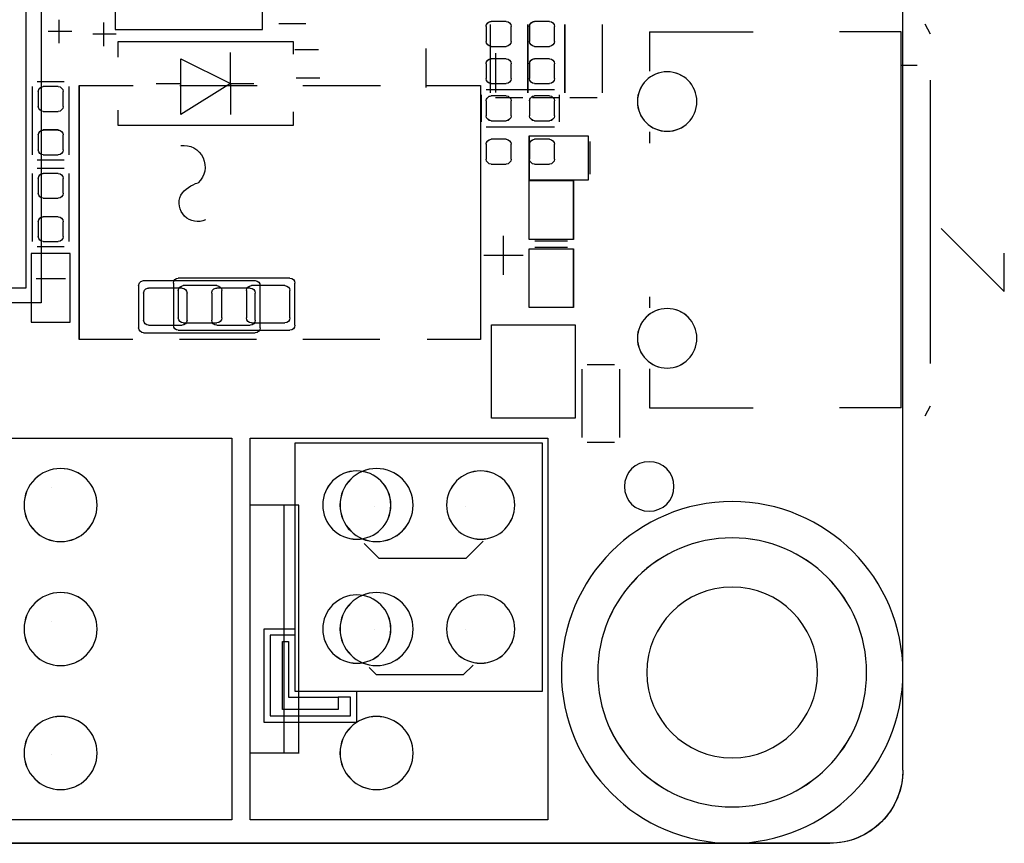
# Model space of a CAD drawing. Header units: inches. Extents: x -2.12 to 5.58, y -1.38 to 1.5.
# Tile 23 of 32: x 0.86 to 1.66, y -1.38 to -0.71. Entities that reach past the tile are written whole.
import ezdxf

# ---------------------------------------------------------------- set-up
doc = ezdxf.new("R2010")
doc.units = ezdxf.units.IN
doc.header["$MEASUREMENT"] = 0
for name, color, linetype in [('02___PRT_ALL_AXES', 7, 'Continuous'), ('INTF_BLUE', 7, 'Continuous'), ('INTF_CYAN', 7, 'Continuous'), ('INTF_GREEN_1', 7, 'Continuous'), ('INTF_GREEN_2', 7, 'Continuous'), ('INTF_GREEN_3', 7, 'Continuous'), ('INTF_MAGENTA', 7, 'Continuous'), ('INTF_MAGENTA_1', 7, 'Continuous'), ('INTF_RED', 7, 'Continuous'), ('INTF_RED_2', 7, 'Continuous'), ('INTF_RED_3', 7, 'Continuous'), ('INTF_YELLOW_1', 7, 'Continuous'), ('INTF_YELLOW_2', 7, 'Continuous'), ('INTF_YELLOW_3', 7, 'Continuous'), ('WHITE', 7, 'Continuous')]:
    doc.layers.add(name, color=color, linetype=linetype)

# ---------------------------------------------------------------- blocks, each defined once
blk = doc.blocks.new('929E8D115673F25F944251AC44F2906C91B2D3B1$$$C906BBC760572095F726B39B13C9EDE80CDE5667')
at = {"color": 178}
for p, q in [((28.34, -22.46, 1.6), (28.34, -22.46, -1.4)), ((28.34, -25.2, 1.6), (28.34, -25.2, -1.4)), ((28.34, -27.94, 1.6), (28.34, -27.94, -1.4))]:
    blk.add_line(p, q, dxfattribs=at)
blk = doc.blocks.new('PAIZHEN')
at = {"color": 0}
blk.add_blockref('929E8D115673F25F944251AC44F2906C91B2D3B1$$$C906BBC760572095F726B39B13C9EDE80CDE5667', (0, 0), dxfattribs=at)
blk = doc.blocks.new('DDD71C7C7C9CF9294EF7B95702A5EAB48181DBE0$$$B8A4396250C5687B1D31E70758B30729E1AC4426')
at = {"layer": 'INTF_GREEN_2', "color": 3}
for p, q in [((-263.215, -122.65), (-263.215, -55.65)), ((-263.215, -122.65), (-263.215, -55.65)), ((-261.715, -124.15), (-176.714, -124.15)), ((-176.714, -124.15), (-261.715, -124.15))]:
    blk.add_line(p, q, dxfattribs=at)
blk.add_arc((-261.715, -122.65), 1.5, 180, 270, dxfattribs=at)
at = {"layer": 'INTF_MAGENTA', "color": 6}
for p, q in [((-250.088, -107.479), (-250.088, -103.632)), ((-247.066, -103.632), (-247.066, -107.479)), ((-250.419, -107.353), (-250.977, -107.353)), ((-246.831, -107.817), (-246.831, -107.335)), ((-247.066, -107.479), (-250.088, -107.479)), ((-247.089, -107.576), (-246.608, -107.576)), ((-250.722, -107.733), (-247.118, -107.733)), ((-250.722, -107.984), (-250.722, -107.733)), ((-247.118, -107.733), (-247.118, -108.046)), ((-254.867, -108.766), (-254.867, -107.966)), ((-251.232, -107.895), (-250.751, -107.895)), ((-249.428, -108.585), (-249.428, -107.95)), ((-248.412, -108.077), (-249.428, -108.585)), ((-248.412, -109.22), (-248.412, -108.077)), ((-249.428, -108.585), (-249.911, -108.585)), ((-249.428, -108.585), (-249.428, -109.22)), ((-249.428, -108.585), (-248.412, -109.22)), ((-247.904, -108.585), (-248.412, -108.585)), ((-246.024, -108.547), (-245.466, -108.547)), ((-256.07, -108.712), (-254.673, -108.712)), ((-246.126, -110.046), (-246.126, -108.648)), ((-245.364, -108.648), (-245.364, -110.046)), ((-256.172, -109.372), (-256.172, -108.814)), ((-254.571, -108.814), (-254.571, -109.372)), ((-250.722, -109.437), (-250.722, -109.165)), ((-247.118, -109.133), (-247.118, -109.437)), ((-254.673, -109.474), (-256.07, -109.474)), ((-247.118, -109.437), (-250.722, -109.437)), ((-245.466, -110.147), (-246.024, -110.147)), ((-246.024, -110.325), (-245.466, -110.325)), ((-246.126, -111.823), (-246.126, -110.427)), ((-245.364, -110.427), (-245.364, -111.823)), ((-255.027, -112.506), (-255.027, -111.706)), ((-255.027, -112.506), (-255.027, -111.706)), ((-245.466, -111.925), (-246.024, -111.925)), ((-255.427, -112.106), (-254.627, -112.106)), ((-255.427, -112.106), (-254.627, -112.106)), ((-246.147, -113.472), (-246.147, -112.068)), ((-246.147, -112.068), (-245.343, -112.068)), ((-245.343, -112.068), (-245.343, -113.472)), ((-249.936, -112.624), (-247.65, -112.624)), ((-250.038, -113.589), (-250.038, -112.725)), ((-247.548, -112.725), (-247.548, -113.589)), ((-245.343, -113.472), (-246.147, -113.472)), ((-247.65, -113.69), (-249.936, -113.69))]:
    blk.add_line(p, q, dxfattribs=at)
for centre, radius, start, end in [((-248.469, -110.292), 0.441, 82.6004, 227.3658), ((-248.963, -111.267), 0.679, 35.6773, 73.2474), ((-248.76, -111.031), 0.383, 245.3548, 24.6452), ((-249.936, -112.725), 0.102, 90, 180), ((-247.65, -112.725), 0.102, 360, 90), ((-249.936, -113.589), 0.102, 180, 270), ((-247.65, -113.589), 0.102, 270, 0)]:
    blk.add_arc(centre, radius, start, end, dxfattribs=at)
at = {"layer": 'WHITE', "color": 7}
for p, q in [((-255.969, -107.315), (-255.664, -107.315)), ((-255.08, -107.315), (-254.775, -107.315)), ((-256.07, -107.721), (-256.07, -107.417)), ((-255.562, -107.417), (-255.562, -107.721)), ((-255.181, -107.721), (-255.181, -107.417)), ((-254.673, -107.417), (-254.673, -107.721)), ((-255.664, -107.823), (-255.969, -107.823)), ((-254.775, -107.823), (-255.08, -107.823)), ((-256.07, -108.483), (-256.07, -108.179)), ((-255.969, -108.077), (-255.664, -108.077)), ((-255.562, -108.179), (-255.562, -108.483)), ((-255.181, -108.483), (-255.181, -108.179)), ((-255.08, -108.077), (-254.775, -108.077)), ((-254.673, -108.179), (-254.673, -108.483)), ((-255.664, -108.585), (-255.969, -108.585)), ((-254.775, -108.585), (-255.08, -108.585)), ((-245.999, -109.055), (-245.999, -108.75)), ((-245.897, -108.648), (-245.593, -108.648)), ((-245.491, -108.75), (-245.491, -109.055)), ((-256.07, -109.245), (-256.07, -108.941)), ((-255.969, -108.839), (-255.664, -108.839)), ((-255.562, -108.941), (-255.562, -109.245)), ((-255.181, -109.245), (-255.181, -108.941)), ((-255.08, -108.839), (-254.775, -108.839)), ((-254.673, -108.941), (-254.673, -109.245)), ((-245.593, -109.156), (-245.897, -109.156)), ((-255.664, -109.347), (-255.969, -109.347)), ((-254.775, -109.347), (-255.08, -109.347)), ((-245.897, -109.537), (-245.593, -109.537)), ((-255.969, -109.728), (-255.664, -109.728)), ((-255.08, -109.728), (-254.775, -109.728)), ((-245.999, -109.944), (-245.999, -109.639)), ((-245.491, -109.639), (-245.491, -109.944)), ((-256.07, -110.134), (-256.07, -109.83)), ((-255.562, -109.83), (-255.562, -110.134)), ((-255.181, -110.134), (-255.181, -109.83)), ((-254.673, -109.83), (-254.673, -110.134)), ((-245.593, -110.046), (-245.897, -110.046)), ((-255.664, -110.236), (-255.969, -110.236)), ((-254.775, -110.236), (-255.08, -110.236)), ((-245.999, -110.833), (-245.999, -110.528)), ((-245.897, -110.427), (-245.593, -110.427)), ((-245.491, -110.528), (-245.491, -110.833)), ((-245.593, -110.934), (-245.897, -110.934)), ((-245.897, -111.316), (-245.593, -111.316)), ((-245.999, -111.722), (-245.999, -111.417)), ((-245.491, -111.417), (-245.491, -111.722)), ((-245.593, -111.823), (-245.897, -111.823)), ((-249.834, -112.776), (-249.149, -112.776)), ((-248.437, -112.776), (-247.752, -112.776)), ((-249.936, -113.436), (-249.936, -112.878)), ((-249.047, -112.878), (-249.047, -113.436)), ((-248.539, -113.436), (-248.539, -112.878)), ((-247.65, -112.878), (-247.65, -113.436)), ((-249.149, -113.538), (-249.834, -113.538)), ((-247.752, -113.538), (-248.437, -113.538))]:
    blk.add_line(p, q, dxfattribs=at)
for centre, radius in [((-258.382, -108.954), 0.609), ((-258.382, -113.804), 0.609), ((-258.013, -116.84), 0.508), ((-252.425, -117.221), 0.749), ((-245.948, -117.221), 0.749), ((-259.715, -120.65), 2.756), ((-252.425, -119.761), 0.749), ((-245.948, -119.761), 0.749), ((-252.425, -122.301), 0.749), ((-245.948, -122.301), 0.749)]:
    blk.add_circle(centre, radius, dxfattribs=at)
for centre, start, end in [((-255.969, -107.417), 90, 180), ((-255.664, -107.417), 360, 90), ((-255.08, -107.417), 90, 180), ((-254.775, -107.417), 360, 90), ((-255.969, -107.721), 180, 270), ((-255.664, -107.721), 270, 0), ((-255.08, -107.721), 180, 270), ((-254.775, -107.721), 270, 0), ((-255.969, -108.179), 90, 180), ((-255.664, -108.179), 360, 90), ((-255.08, -108.179), 90, 180), ((-254.775, -108.179), 360, 90), ((-255.969, -108.483), 180, 270), ((-255.664, -108.483), 270, 0), ((-255.08, -108.483), 180, 270), ((-254.775, -108.483), 270, 0), ((-245.897, -108.75), 90, 180), ((-245.593, -108.75), 360, 90), ((-255.969, -108.941), 90, 180), ((-255.664, -108.941), 360, 90), ((-255.08, -108.941), 90, 180), ((-254.775, -108.941), 360, 90), ((-245.897, -109.055), 180, 270), ((-245.593, -109.055), 270, 0), ((-255.969, -109.245), 180, 270), ((-255.664, -109.245), 270, 0), ((-255.08, -109.245), 180, 270), ((-254.775, -109.245), 270, 0), ((-245.897, -109.639), 90, 180), ((-245.593, -109.639), 360, 90), ((-255.969, -109.83), 90, 180), ((-255.664, -109.83), 360, 90), ((-255.08, -109.83), 90, 180), ((-254.775, -109.83), 360, 90), ((-245.897, -109.944), 180, 270), ((-245.593, -109.944), 270, 0), ((-255.969, -110.134), 180, 270), ((-255.664, -110.134), 270, 0), ((-255.08, -110.134), 180, 270), ((-254.775, -110.134), 270, 0), ((-245.897, -110.528), 90, 180), ((-245.593, -110.528), 360, 90), ((-245.897, -110.833), 180, 270), ((-245.593, -110.833), 270, 0), ((-245.897, -111.417), 90, 180), ((-245.593, -111.417), 360, 90), ((-245.897, -111.722), 180, 270), ((-245.593, -111.722), 270, 0), ((-249.834, -112.878), 90, 180), ((-249.149, -112.878), 360, 90), ((-248.437, -112.878), 90, 180), ((-247.752, -112.878), 360, 90), ((-249.834, -113.436), 180, 270), ((-249.149, -113.436), 270, 0), ((-248.437, -113.436), 180, 270), ((-247.752, -113.436), 270, 0)]:
    blk.add_arc(centre, 0.102, start, end, dxfattribs=at)
blk = doc.blocks.new('S70CR100-TOP')
at = {"color": 0}
blk.add_blockref('DDD71C7C7C9CF9294EF7B95702A5EAB48181DBE0$$$B8A4396250C5687B1D31E70758B30729E1AC4426', (0, 0), dxfattribs=at)
blk = doc.blocks.new('3873F21D59116B9BB77B534D235B23D2048C078A$$$B8A4396250C5687B1D31E70758B30729E1AC4426')
at = {"layer": 'INTF_BLUE', "color": 5}
for p, q in [((-263.7819, -107.5761), (-263.6691, -107.3691)), ((-263.182, -115.2307), (-263.182, -107.5273)), ((-263.182, -107.5273), (-261.9172, -107.5273)), ((-258.0204, -107.5273), (-260.1436, -107.5273)), ((-258.0204, -107.5273), (-258.0204, -108.331)), ((-257.048, -107.3785), (-257.048, -108.7755)), ((-256.286, -107.3785), (-256.286, -108.7755)), ((-256.286, -108.7755), (-256.286, -107.3785)), ((-255.524, -108.7755), (-255.524, -107.3785)), ((-255.524, -107.3785), (-255.524, -108.7755)), ((-254.762, -108.7755), (-254.762, -107.3785)), ((-263.5071, -108.219), (-263.182, -108.219)), ((-263.7819, -114.319), (-263.7819, -108.519)), ((-253.454, -108.625), (-254.5556, -108.625)), ((-254.5556, -108.625), (-254.5556, -113.8282)), ((-250.9178, -108.625), (-252.503, -108.625)), ((-248.3946, -108.625), (-249.98, -108.625)), ((-246.3324, -108.625), (-247.4366, -108.625)), ((-246.3324, -113.8282), (-246.3324, -108.625)), ((-256.9464, -108.8771), (-256.3876, -108.8771)), ((-256.1844, -108.8771), (-255.6256, -108.8771)), ((-255.4224, -108.8771), (-254.8636, -108.8771)), ((-258.0204, -109.5756), (-258.0204, -109.8042)), ((-256.7965, -109.7746), (-256.7965, -110.4433)), ((-256.7606, -109.6566), (-256.7606, -110.5614)), ((-255.5574, -109.6566), (-256.7606, -109.6566)), ((-255.5574, -110.5614), (-255.5574, -109.6566)), ((-256.7606, -110.5614), (-255.5574, -110.5614)), ((-255.5542, -110.5742), (-256.459, -110.5742)), ((-256.459, -110.5742), (-256.459, -111.7774)), ((-255.5542, -111.7774), (-255.5542, -110.5742)), ((-263.9981, -111.554), (-265.2929, -112.8489)), ((-256.459, -111.7774), (-255.5542, -111.7774)), ((-256.341, -111.8133), (-255.6723, -111.8133)), ((-256.459, -111.9712), (-256.459, -113.1744)), ((-255.5542, -111.9712), (-256.459, -111.9712)), ((-255.6722, -111.9353), (-256.3409, -111.9353)), ((-255.5542, -113.1744), (-255.5542, -111.9712)), ((-265.2929, -112.1131), (-265.2929, -112.062)), ((-265.2929, -112.8489), (-265.2929, -112.1131)), ((-258.0204, -112.9538), (-258.0204, -113.1824)), ((-256.459, -113.1744), (-255.5542, -113.1744)), ((-254.7822, -113.528), (-256.4936, -113.528)), ((-256.4936, -113.528), (-256.4936, -115.4391)), ((-254.7822, -115.4391), (-254.7822, -113.528)), ((-254.5556, -113.8282), (-253.4657, -113.8282)), ((-252.4944, -113.8282), (-250.9178, -113.8282)), ((-249.9625, -113.8282), (-248.3859, -113.8282)), ((-247.4278, -113.8282), (-246.3324, -113.8282)), ((-258.0204, -114.427), (-258.0204, -115.2307)), ((-257.4036, -114.4397), (-257.4036, -115.8367)), ((-256.7432, -114.3381), (-257.302, -114.3381)), ((-256.6416, -115.8367), (-256.6416, -114.4397)), ((-263.6691, -115.394), (-263.7819, -115.187)), ((-263.182, -115.2307), (-261.9202, -115.2307)), ((-258.0204, -115.2307), (-260.1471, -115.2307)), ((-256.4936, -115.4391), (-254.7822, -115.4391)), ((-249.8336, -115.8494), (-255.9368, -115.8494)), ((-255.9368, -115.8494), (-255.9368, -123.6726)), ((-249.8336, -123.6726), (-249.8336, -115.8494)), ((-243.3566, -115.8494), (-249.4598, -115.8494)), ((-249.4598, -115.8494), (-249.4598, -123.6726)), ((-257.302, -115.9383), (-256.7432, -115.9383)), ((-250.8336, -122.295), (-250.8336, -117.221)), ((-250.8332, -117.221), (-249.8362, -117.221)), ((-250.5336, -122.304), (-250.5336, -117.222)), ((-250.8362, -122.301), (-249.8352, -122.301)), ((-255.9368, -123.6726), (-249.8336, -123.6726)), ((-249.4598, -123.6726), (-243.3566, -123.6726))]:
    blk.add_line(p, q, dxfattribs=at)
for radius in [3.5, 1.7506]:
    blk.add_circle((-259.715, -120.65), radius, dxfattribs=at)
at = {"layer": 'INTF_MAGENTA_1', "color": 6}
for centre, radius in [((-258.382, -108.954), 0.6095), ((-258.382, -113.804), 0.6095), ((-252.4252, -117.221), 0.7493), ((-245.9482, -117.221), 0.7493), ((-259.715, -120.65), 2.7559), ((-252.4252, -119.761), 0.7493), ((-245.9482, -119.761), 0.7493), ((-252.4252, -122.301), 0.7493), ((-245.9482, -122.301), 0.7493)]:
    blk.add_circle(centre, radius, dxfattribs=at)
at = {"layer": 'INTF_RED_3', "color": 1}
for p, q in [((-245.237, -78.486), (-245.237, -112.776)), ((-245.237, -112.776), (-199.39, -112.776))]:
    blk.add_line(p, q, dxfattribs=at)
at = {"layer": 'INTF_YELLOW_3', "color": 2}
for p, q in [((-263.215, -122.65), (-263.215, -55.65)), ((-263.215, -122.65), (-263.215, -55.65)), ((-261.715, -124.15), (-176.714, -124.15)), ((-176.714, -124.15), (-261.715, -124.15))]:
    blk.add_line(p, q, dxfattribs=at)
blk.add_arc((-261.715, -122.65), 1.5, 179.99996, 270.00004, dxfattribs=at)
blk = doc.blocks.new('S70CR100-BOT')
at = {"color": 0}
blk.add_blockref('3873F21D59116B9BB77B534D235B23D2048C078A$$$B8A4396250C5687B1D31E70758B30729E1AC4426', (0, 0), dxfattribs=at)
blk = doc.blocks.new('31673240982F5778DC3FB12357F58391CCFCB263$$$B8A4396250C5687B1D31E70758B30729E1AC4426')
at = {"layer": 'INTF_CYAN', "color": 4}
for centre, radius in [((-258.382, -108.954), 0.6095), ((-258.382, -113.804), 0.6095), ((-254.5588, -117.221), 0.6985), ((-252.0188, -117.221), 0.6985), ((-245.9482, -117.221), 0.7493), ((-259.715, -120.65), 2.7559), ((-254.5588, -119.761), 0.6985), ((-252.0188, -119.761), 0.6985), ((-245.9482, -119.761), 0.7493), ((-245.9482, -122.301), 0.7493)]:
    blk.add_circle(centre, radius, dxfattribs=at)
at = {"layer": 'INTF_GREEN_1', "color": 3}
for p, q in [((-245.5488, -78.1847), (-245.5488, -113.0747)), ((-263.7819, -107.5761), (-263.6691, -107.3691)), ((-263.182, -115.2307), (-263.182, -107.5273)), ((-263.182, -107.5273), (-261.9172, -107.5273)), ((-258.0204, -107.5273), (-260.147, -107.5273)), ((-258.0204, -107.5273), (-258.0204, -108.331)), ((-257.048, -107.3785), (-257.048, -108.7755)), ((-256.286, -107.3785), (-256.286, -108.7755)), ((-256.286, -108.7755), (-256.286, -107.3785)), ((-255.524, -108.7755), (-255.524, -107.3785)), ((-255.524, -107.3785), (-255.524, -108.7755)), ((-254.762, -108.7755), (-254.762, -107.3785)), ((-263.5071, -108.219), (-263.182, -108.219)), ((-263.7819, -114.319), (-263.7819, -108.519)), ((-254.5556, -108.625), (-254.5556, -113.8282)), ((-253.454, -108.625), (-254.5556, -108.625)), ((-250.9178, -108.625), (-252.503, -108.625)), ((-248.3946, -108.625), (-249.98, -108.625)), ((-246.3324, -108.625), (-247.4366, -108.625)), ((-246.3324, -113.8282), (-246.3324, -108.625)), ((-256.9464, -108.8771), (-256.3876, -108.8771)), ((-256.1844, -108.8771), (-255.6256, -108.8771)), ((-255.4224, -108.8771), (-254.8636, -108.8771)), ((-258.0204, -109.5756), (-258.0204, -109.8042)), ((-256.7965, -109.7747), (-256.7965, -110.4434)), ((-255.5574, -109.6566), (-256.7606, -109.6566)), ((-256.7606, -109.6566), (-256.7606, -110.5614)), ((-255.5574, -110.5614), (-255.5574, -109.6566)), ((-256.7606, -110.5614), (-255.5574, -110.5614)), ((-256.459, -110.5742), (-256.459, -111.7774)), ((-255.5542, -110.5742), (-256.459, -110.5742)), ((-255.5542, -111.7774), (-255.5542, -110.5742)), ((-263.9981, -111.554), (-265.2929, -112.8489)), ((-256.459, -111.7774), (-255.5542, -111.7774)), ((-256.3409, -111.8133), (-255.6722, -111.8133)), ((-256.459, -111.9712), (-256.459, -113.1744)), ((-255.5542, -111.9712), (-256.459, -111.9712)), ((-255.6723, -111.9353), (-256.341, -111.9353)), ((-255.5542, -113.1744), (-255.5542, -111.9712)), ((-265.2929, -112.1131), (-265.2929, -112.062)), ((-265.2929, -112.8489), (-265.2929, -112.1131)), ((-258.0204, -112.9538), (-258.0204, -113.1824)), ((-256.459, -113.1744), (-255.5542, -113.1744)), ((-245.5488, -113.0747), (-199.1018, -113.0747)), ((-256.4936, -113.528), (-256.4936, -115.4391)), ((-254.7822, -113.528), (-256.4936, -113.528)), ((-254.7822, -115.4391), (-254.7822, -113.528)), ((-254.5556, -113.8282), (-253.4657, -113.8282)), ((-252.4944, -113.8282), (-250.9178, -113.8282)), ((-249.9625, -113.8282), (-248.3859, -113.8282)), ((-247.4278, -113.8282), (-246.3324, -113.8282)), ((-258.0204, -114.427), (-258.0204, -115.2307)), ((-257.4036, -114.4397), (-257.4036, -115.8367)), ((-256.7432, -114.3381), (-257.302, -114.3381)), ((-256.6416, -115.8367), (-256.6416, -114.4397)), ((-263.6691, -115.394), (-263.7819, -115.187)), ((-263.182, -115.2307), (-261.9165, -115.2307)), ((-258.0204, -115.2307), (-260.147, -115.2307)), ((-256.4936, -115.4391), (-254.7822, -115.4391)), ((-249.4598, -115.8494), (-249.4598, -123.6726)), ((-243.3566, -115.8494), (-249.4598, -115.8494)), ((-257.302, -115.9383), (-256.7432, -115.9383)), ((-255.8288, -121.031), (-255.8288, -115.951)), ((-255.8288, -115.951), (-250.7488, -115.951)), ((-250.7488, -115.951), (-250.7488, -121.031)), ((-250.7488, -119.761), (-250.1138, -119.761)), ((-250.7488, -119.888), (-250.2408, -119.888)), ((-250.2408, -119.888), (-250.2408, -121.539)), ((-250.1138, -119.761), (-250.1138, -121.666)), ((-250.4948, -120.015), (-250.6218, -120.015)), ((-250.6218, -120.015), (-250.6218, -121.158)), ((-250.4948, -121.412), (-250.4948, -120.015)), ((-250.7488, -121.031), (-255.8288, -121.031)), ((-252.0188, -121.666), (-252.0188, -121.031)), ((-251.8918, -121.539), (-251.8918, -121.158)), ((-251.8918, -121.158), (-251.6378, -121.158)), ((-251.6378, -121.158), (-251.6378, -121.412)), ((-250.6218, -121.158), (-251.6378, -121.158)), ((-251.6378, -121.412), (-250.4948, -121.412)), ((-250.1138, -121.666), (-252.0188, -121.666)), ((-250.2408, -121.539), (-251.8918, -121.539)), ((-249.4598, -123.6726), (-243.3566, -123.6726))]:
    blk.add_line(p, q, dxfattribs=at)
at = {"layer": 'INTF_RED_2', "color": 1}
for p, q in [((-263.215, -122.65), (-263.215, -55.65)), ((-176.714, -124.15), (-261.715, -124.15))]:
    blk.add_line(p, q, dxfattribs=at)
blk.add_arc((-261.715, -122.65), 1.5, 179.99996, 270.00004, dxfattribs=at)
at = {"layer": 'INTF_YELLOW_2', "color": 2}
for p, q in [((-263.7819, -107.5761), (-263.6691, -107.3691)), ((-263.182, -115.2307), (-263.182, -107.5273)), ((-263.182, -107.5273), (-261.9172, -107.5273)), ((-258.0204, -107.5273), (-260.1436, -107.5273)), ((-258.0204, -107.5273), (-258.0204, -108.331)), ((-257.048, -107.3785), (-257.048, -108.7755)), ((-256.286, -107.3785), (-256.286, -108.7755)), ((-256.286, -108.7755), (-256.286, -107.3785)), ((-255.524, -108.7755), (-255.524, -107.3785)), ((-255.524, -107.3785), (-255.524, -108.7755)), ((-254.762, -108.7755), (-254.762, -107.3785)), ((-263.5071, -108.219), (-263.182, -108.219)), ((-263.7819, -114.319), (-263.7819, -108.519)), ((-253.454, -108.625), (-254.5556, -108.625)), ((-254.5556, -108.625), (-254.5556, -113.8282)), ((-250.9178, -108.625), (-252.503, -108.625)), ((-248.3946, -108.625), (-249.98, -108.625)), ((-246.3324, -108.625), (-247.4366, -108.625)), ((-246.3324, -113.8282), (-246.3324, -108.625)), ((-256.9464, -108.8771), (-256.3876, -108.8771)), ((-256.1844, -108.8771), (-255.6256, -108.8771)), ((-255.4224, -108.8771), (-254.8636, -108.8771)), ((-258.0204, -109.5756), (-258.0204, -109.8042)), ((-256.7965, -109.7746), (-256.7965, -110.4433)), ((-256.7606, -109.6566), (-256.7606, -110.5614)), ((-255.5574, -109.6566), (-256.7606, -109.6566)), ((-255.5574, -110.5614), (-255.5574, -109.6566)), ((-256.7606, -110.5614), (-255.5574, -110.5614)), ((-255.5542, -110.5742), (-256.459, -110.5742)), ((-256.459, -110.5742), (-256.459, -111.7774)), ((-255.5542, -111.7774), (-255.5542, -110.5742)), ((-263.9981, -111.554), (-265.2929, -112.8489)), ((-256.459, -111.7774), (-255.5542, -111.7774)), ((-256.341, -111.8133), (-255.6723, -111.8133)), ((-256.459, -111.9712), (-256.459, -113.1744)), ((-255.5542, -111.9712), (-256.459, -111.9712)), ((-255.6722, -111.9353), (-256.3409, -111.9353)), ((-255.5542, -113.1744), (-255.5542, -111.9712)), ((-265.2929, -112.1131), (-265.2929, -112.062)), ((-265.2929, -112.8489), (-265.2929, -112.1131)), ((-258.0204, -112.9538), (-258.0204, -113.1824)), ((-256.459, -113.1744), (-255.5542, -113.1744)), ((-254.7822, -113.528), (-256.4936, -113.528)), ((-256.4936, -113.528), (-256.4936, -115.4391)), ((-254.7822, -115.4391), (-254.7822, -113.528)), ((-254.5556, -113.8282), (-253.4657, -113.8282)), ((-252.4944, -113.8282), (-250.9178, -113.8282)), ((-249.9625, -113.8282), (-248.3859, -113.8282)), ((-247.4278, -113.8282), (-246.3324, -113.8282)), ((-258.0204, -114.427), (-258.0204, -115.2307)), ((-257.4036, -114.4397), (-257.4036, -115.8367)), ((-256.7432, -114.3381), (-257.302, -114.3381)), ((-256.6416, -115.8367), (-256.6416, -114.4397)), ((-263.6691, -115.394), (-263.7819, -115.187)), ((-263.182, -115.2307), (-261.9202, -115.2307)), ((-258.0204, -115.2307), (-260.1471, -115.2307)), ((-256.4936, -115.4391), (-254.7822, -115.4391)), ((-243.3566, -115.8494), (-249.4598, -115.8494)), ((-249.4598, -115.8494), (-249.4598, -123.6726)), ((-257.302, -115.9383), (-256.7432, -115.9383)), ((-255.8288, -121.031), (-255.8288, -115.951)), ((-255.8288, -115.951), (-250.7488, -115.951)), ((-250.7488, -115.951), (-250.7488, -121.031)), ((-254.6096, -117.9576), (-254.254, -118.3132)), ((-252.476, -118.3132), (-252.1712, -118.0084)), ((-254.254, -118.3132), (-252.476, -118.3132)), ((-250.7488, -119.761), (-250.1138, -119.761)), ((-250.7488, -119.888), (-250.2408, -119.888)), ((-250.2408, -119.888), (-250.2408, -121.539)), ((-250.1138, -119.761), (-250.1138, -121.666)), ((-250.4948, -120.015), (-250.6218, -120.015)), ((-250.6218, -120.015), (-250.6218, -121.158)), ((-250.4948, -121.412), (-250.4948, -120.015)), ((-254.4064, -120.4976), (-254.2032, -120.7008)), ((-252.4252, -120.7008), (-252.2728, -120.5484)), ((-254.2032, -120.7008), (-252.4252, -120.7008)), ((-250.7488, -121.031), (-255.8288, -121.031)), ((-252.0188, -121.666), (-252.0188, -121.031)), ((-251.8918, -121.539), (-251.8918, -121.158)), ((-251.8918, -121.158), (-251.6378, -121.158)), ((-251.6378, -121.158), (-251.6378, -121.412)), ((-250.6218, -121.158), (-251.6378, -121.158)), ((-251.6378, -121.412), (-250.4948, -121.412)), ((-250.1138, -121.666), (-252.0188, -121.666)), ((-250.2408, -121.539), (-251.8918, -121.539)), ((-249.4598, -123.6726), (-243.3566, -123.6726))]:
    blk.add_line(p, q, dxfattribs=at)
blk = doc.blocks.new('S70CR110-BOT')
at = {"color": 0}
blk.add_blockref('31673240982F5778DC3FB12357F58391CCFCB263$$$B8A4396250C5687B1D31E70758B30729E1AC4426', (0, 0), dxfattribs=at)
blk = doc.blocks.new('FE1B2A364973CD4E62792E9A41617DEF1B491828$$$B8A4396250C5687B1D31E70758B30729E1AC4426')
at = {"layer": 'INTF_GREEN_3', "color": 3}
for p, q in [((-255.969, -107.315), (-255.664, -107.315)), ((-255.08, -107.315), (-254.775, -107.315)), ((-256.07, -107.721), (-256.07, -107.417)), ((-255.562, -107.417), (-255.562, -107.721)), ((-255.181, -107.721), (-255.181, -107.417)), ((-254.673, -107.417), (-254.673, -107.721)), ((-255.664, -107.823), (-255.969, -107.823)), ((-254.775, -107.823), (-255.08, -107.823)), ((-256.07, -108.483), (-256.07, -108.179)), ((-255.969, -108.077), (-255.664, -108.077)), ((-255.562, -108.179), (-255.562, -108.483)), ((-255.181, -108.483), (-255.181, -108.179)), ((-255.08, -108.077), (-254.775, -108.077)), ((-254.673, -108.179), (-254.673, -108.483)), ((-255.664, -108.585), (-255.969, -108.585)), ((-254.775, -108.585), (-255.08, -108.585)), ((-245.999, -109.055), (-245.999, -108.75)), ((-245.897, -108.648), (-245.593, -108.648)), ((-245.491, -108.75), (-245.491, -109.055)), ((-256.07, -109.245), (-256.07, -108.941)), ((-255.969, -108.839), (-255.664, -108.839)), ((-255.562, -108.941), (-255.562, -109.245)), ((-255.181, -109.245), (-255.181, -108.941)), ((-255.08, -108.839), (-254.775, -108.839)), ((-254.673, -108.941), (-254.673, -109.245)), ((-245.593, -109.156), (-245.897, -109.156)), ((-255.664, -109.347), (-255.969, -109.347)), ((-254.775, -109.347), (-255.08, -109.347)), ((-245.897, -109.537), (-245.593, -109.537)), ((-255.969, -109.728), (-255.664, -109.728)), ((-255.08, -109.728), (-254.775, -109.728)), ((-245.999, -109.944), (-245.999, -109.639)), ((-245.491, -109.639), (-245.491, -109.944)), ((-256.07, -110.134), (-256.07, -109.83)), ((-255.562, -109.83), (-255.562, -110.134)), ((-255.181, -110.134), (-255.181, -109.83)), ((-254.673, -109.83), (-254.673, -110.134)), ((-245.593, -110.046), (-245.897, -110.046)), ((-255.664, -110.236), (-255.969, -110.236)), ((-254.775, -110.236), (-255.08, -110.236)), ((-245.999, -110.833), (-245.999, -110.528)), ((-245.897, -110.427), (-245.593, -110.427)), ((-245.491, -110.528), (-245.491, -110.833)), ((-245.593, -110.934), (-245.897, -110.934)), ((-245.897, -111.316), (-245.593, -111.316)), ((-245.999, -111.722), (-245.999, -111.417)), ((-245.491, -111.417), (-245.491, -111.722)), ((-245.593, -111.823), (-245.897, -111.823)), ((-250.546, -112.725), (-249.86, -112.725)), ((-249.149, -112.725), (-248.463, -112.725)), ((-250.647, -113.386), (-250.647, -112.827)), ((-249.758, -112.827), (-249.758, -113.386)), ((-249.25, -113.386), (-249.25, -112.827)), ((-248.361, -112.827), (-248.361, -113.386)), ((-249.86, -113.487), (-250.546, -113.487)), ((-248.463, -113.487), (-249.149, -113.487))]:
    blk.add_line(p, q, dxfattribs=at)
for centre, radius in [((-258.382, -108.954), 0.609), ((-258.382, -113.804), 0.609), ((-258.013, -116.84), 0.508), ((-254.559, -117.221), 0.699), ((-252.019, -117.221), 0.699), ((-245.948, -117.221), 0.749), ((-259.715, -120.65), 2.756), ((-254.559, -119.761), 0.699), ((-252.019, -119.761), 0.699), ((-245.948, -119.761), 0.749), ((-245.948, -122.301), 0.749)]:
    blk.add_circle(centre, radius, dxfattribs=at)
for centre, start, end in [((-255.969, -107.417), 90, 180), ((-255.664, -107.417), 360, 90), ((-255.08, -107.417), 90, 180), ((-254.775, -107.417), 360, 90), ((-255.969, -107.721), 180, 270), ((-255.664, -107.721), 270, 0), ((-255.08, -107.721), 180, 270), ((-254.775, -107.721), 270, 0), ((-255.969, -108.179), 90, 180), ((-255.664, -108.179), 360, 90), ((-255.08, -108.179), 90, 180), ((-254.775, -108.179), 360, 90), ((-255.969, -108.483), 180, 270), ((-255.664, -108.483), 270, 0), ((-255.08, -108.483), 180, 270), ((-254.775, -108.483), 270, 0), ((-245.897, -108.75), 90, 180), ((-245.593, -108.75), 360, 90), ((-255.969, -108.941), 90, 180), ((-255.664, -108.941), 360, 90), ((-255.08, -108.941), 90, 180), ((-254.775, -108.941), 360, 90), ((-245.897, -109.055), 180, 270), ((-245.593, -109.055), 270, 0), ((-255.969, -109.245), 180, 270), ((-255.664, -109.245), 270, 0), ((-255.08, -109.245), 180, 270), ((-254.775, -109.245), 270, 0), ((-245.897, -109.639), 90, 180), ((-245.593, -109.639), 360, 90), ((-255.969, -109.83), 90, 180), ((-255.664, -109.83), 360, 90), ((-255.08, -109.83), 90, 180), ((-254.775, -109.83), 360, 90), ((-245.897, -109.944), 180, 270), ((-245.593, -109.944), 270, 0), ((-255.969, -110.134), 180, 270), ((-255.664, -110.134), 270, 0), ((-255.08, -110.134), 180, 270), ((-254.775, -110.134), 270, 0), ((-245.897, -110.528), 90, 180), ((-245.593, -110.528), 360, 90), ((-245.897, -110.833), 180, 270), ((-245.593, -110.833), 270, 0), ((-245.897, -111.417), 90, 180), ((-245.593, -111.417), 360, 90), ((-245.897, -111.722), 180, 270), ((-245.593, -111.722), 270, 0), ((-250.546, -112.827), 90, 180), ((-249.86, -112.827), 360, 90), ((-249.149, -112.827), 90, 180), ((-248.463, -112.827), 360, 90), ((-250.546, -113.386), 180, 270), ((-249.86, -113.386), 270, 0), ((-249.149, -113.386), 180, 270), ((-248.463, -113.386), 270, 0)]:
    blk.add_arc(centre, 0.102, start, end, dxfattribs=at)
at = {"layer": 'INTF_RED', "color": 1}
for p, q in [((-263.215, -122.65), (-263.215, -55.65)), ((-176.714, -124.15), (-261.715, -124.15))]:
    blk.add_line(p, q, dxfattribs=at)
blk.add_arc((-261.715, -122.65), 1.5, 180, 270, dxfattribs=at)
at = {"layer": 'INTF_YELLOW_1', "color": 2}
for p, q in [((-250.088, -107.479), (-250.088, -103.632)), ((-247.066, -103.632), (-247.066, -107.479)), ((-250.419, -107.353), (-250.977, -107.353)), ((-245.919, -107.759), (-245.919, -107.278)), ((-247.066, -107.479), (-250.088, -107.479)), ((-246.177, -107.519), (-245.696, -107.519)), ((-250.722, -107.733), (-247.118, -107.733)), ((-250.722, -107.965), (-250.722, -107.733)), ((-247.118, -107.733), (-247.118, -108.023)), ((-253.445, -108.665), (-253.445, -107.864)), ((-249.428, -108.585), (-249.428, -107.95)), ((-248.412, -108.077), (-249.428, -108.585)), ((-248.412, -109.22), (-248.412, -108.077)), ((-251.261, -108.473), (-250.779, -108.473)), ((-249.428, -108.585), (-249.911, -108.585)), ((-249.428, -108.585), (-249.428, -109.22)), ((-249.428, -108.585), (-248.412, -109.22)), ((-247.904, -108.585), (-248.412, -108.585)), ((-246.024, -108.547), (-245.466, -108.547)), ((-256.07, -108.712), (-254.673, -108.712)), ((-246.126, -110.046), (-246.126, -108.648)), ((-245.364, -108.648), (-245.364, -110.046)), ((-256.172, -109.372), (-256.172, -108.814)), ((-254.571, -108.814), (-254.571, -109.372)), ((-247.118, -109.168), (-247.118, -109.437)), ((-250.722, -109.437), (-250.722, -109.194)), ((-254.673, -109.474), (-256.07, -109.474)), ((-247.118, -109.437), (-250.722, -109.437)), ((-245.466, -110.147), (-246.024, -110.147)), ((-246.024, -110.325), (-245.466, -110.325)), ((-246.126, -111.823), (-246.126, -110.427)), ((-245.364, -110.427), (-245.364, -111.823)), ((-255.027, -112.506), (-255.027, -111.706)), ((-255.027, -112.506), (-255.027, -111.706)), ((-245.466, -111.925), (-246.024, -111.925)), ((-255.427, -112.106), (-254.627, -112.106)), ((-246.147, -113.472), (-246.147, -112.068)), ((-246.147, -112.068), (-245.343, -112.068)), ((-245.343, -112.068), (-245.343, -113.472)), ((-250.647, -112.573), (-248.361, -112.573)), ((-246.046, -112.585), (-245.445, -112.585)), ((-250.749, -113.538), (-250.749, -112.674)), ((-248.26, -112.674), (-248.26, -113.538)), ((-245.343, -113.472), (-246.147, -113.472)), ((-248.361, -113.64), (-250.647, -113.64))]:
    blk.add_line(p, q, dxfattribs=at)
for centre, start, end in [((-250.647, -112.674), 90, 180), ((-248.361, -112.674), 360, 90), ((-250.647, -113.538), 180, 270), ((-248.361, -113.538), 270, 0)]:
    blk.add_arc(centre, 0.102, start, end, dxfattribs=at)
blk = doc.blocks.new('S70CR110-TOP')
at = {"color": 0}
blk.add_blockref('FE1B2A364973CD4E62792E9A41617DEF1B491828$$$B8A4396250C5687B1D31E70758B30729E1AC4426', (0, 0), dxfattribs=at)
blk = doc.blocks.new('C0C28AEE4FF386C6544B99F23E5501DD3C250876$$$C906BBC760572095F726B39B13C9EDE80CDE5667')
at = {"layer": '02___PRT_ALL_AXES', "color": 178}
for p, q in [((-1.27, 2.18, 2.5), (-1.27, 2.18)), ((1.27, 2.18, 2.5), (1.27, 2.18)), ((-1.27, 0.32), (-1.27, 0.32, 2.5)), ((1.27, 0.32), (1.27, 0.32, 2.5))]:
    blk.add_line(p, q, dxfattribs=at)
blk = doc.blocks.new('PZ_254_2P')
at = {"color": 0}
blk.add_blockref('C0C28AEE4FF386C6544B99F23E5501DD3C250876$$$C906BBC760572095F726B39B13C9EDE80CDE5667', (0, 0), dxfattribs=at)
blk = doc.blocks.new('S70CR100_STACK_ASSY_ASM')
at = {"color": 0, "extrusion": (0, 0, -1), "rotation": 1.14827544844e-05}
blk.add_blockref('S70CR100-TOP', (223.214, 89.15), dxfattribs=at)
at = {"color": 0, "extrusion": (0, 0, -1)}
for name, p in [('S70CR110-BOT', (223.214, 89.15, -1)), ('S70CR100-BOT', (223.215, 89.15, -1)), ('S70CR110-TOP', (223.214, 89.15))]:
    blk.add_blockref(name, p, dxfattribs=at)
at = {"color": 0}
blk.add_blockref('PAIZHEN', (-5.8, -5.25, -0.6), dxfattribs=at)
at = {"color": 0, "rotation": 270}
blk.add_blockref('PZ_254_2P', (28.85, -29.36, 1), dxfattribs=at)

msp = doc.modelspace()

# ---------------------------------------------------------------- linework, layer by layer
msp.add_line((1.5748, -1.3189), (1.5748, 0.05972))

# ---------------------------------------------------------------- block references
at = {"xscale": 0.0393700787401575, "yscale": 0.0393700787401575, "zscale": 0.0393700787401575}
msp.add_blockref('S70CR100_STACK_ASSY_ASM', (0, 0), dxfattribs=at)

doc.saveas('drawing.dxf')
